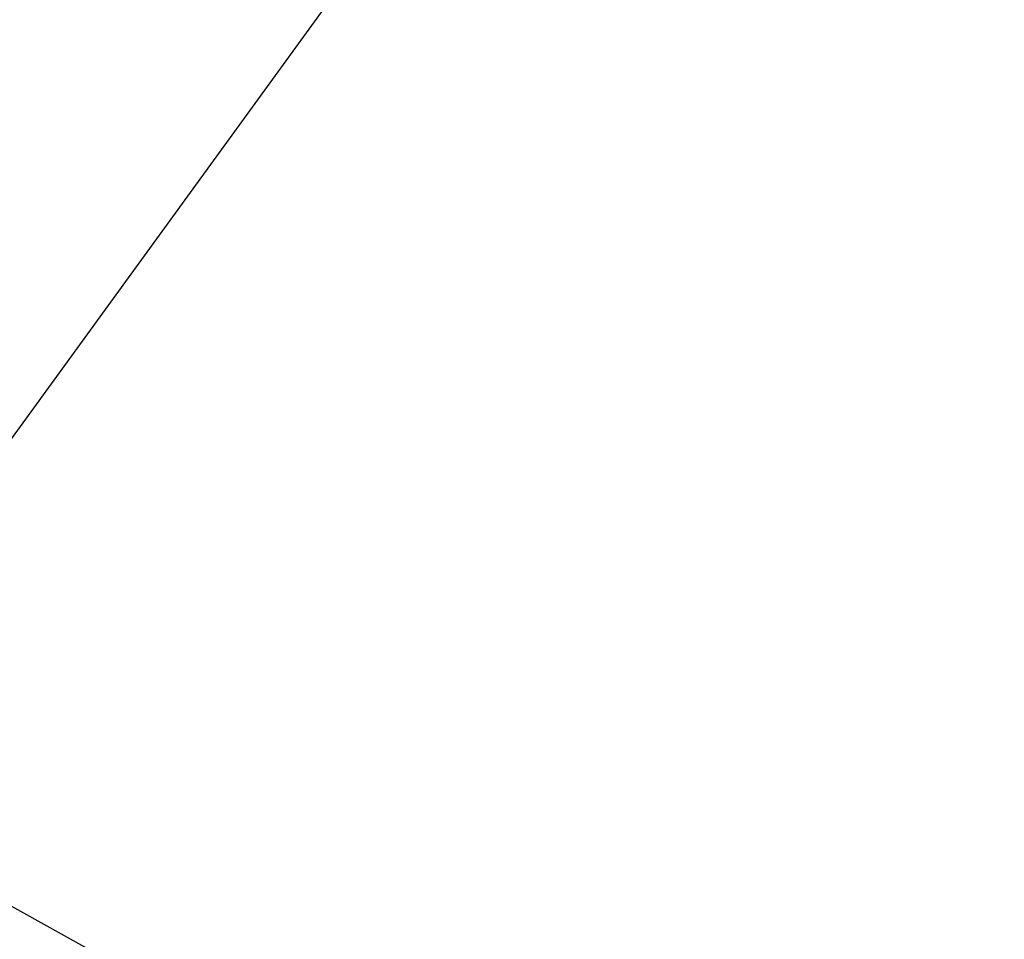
# Model space of a CAD drawing. Header units: millimetres. Extents: x 0.5 to 96.4, y -47.8 to 48.
# Tile 179 of 256: x 28.6018 to 28.6713, y -27.3799 to -27.3151. Entities that reach past the tile are written whole.
import ezdxf

# ---------------------------------------------------------------- set-up
doc = ezdxf.new("R2010")
doc.units = ezdxf.units.MM
doc.header["$LTSCALE"] = 25.4
doc.layers.get('0').update_dxf_attribs({"true_color": 0xff5454})

# ---------------------------------------------------------------- blocks, each defined once
blk = doc.blocks.new('WORKSHOP-A-6337.STL#1')
at = {"color": 250, "true_color": 0x262626}
mesh = blk.add_polyface(dxfattribs=at)
corners = [(24.619591, -29.141449, 133.395508), (28.657597, -24.413612, 148.204575), (25.346649, -28.970737, 133.183456), (27.93054, -24.58432, 148.416626)]
mesh.append_faces([[corners[k] for k in face] for face in [(0, 1, 2), (1, 0, 3)]], dxfattribs={"vtx0": -1, "color": 250})
mesh = blk.add_polyface(dxfattribs=at)
corners = [(29.169273, -26.562784, 160.554535), (27.80081, -26.446417, 154.995392), (28.584135, -27.368122, 155.064957), (28.389614, -25.636015, 160.519516)]
mesh.append_faces([[corners[k] for k in face] for face in [(0, 1, 2), (1, 0, 3)]], dxfattribs={"vtx0": -1, "color": 250})
mesh = blk.add_polyface(dxfattribs=at)
corners = [(29.128265, -27.670328, 155.046585), (27.61824, -28.697561, 149.733337), (28.160763, -29.001978, 149.7061), (28.584135, -27.368122, 155.064957)]
mesh.append_faces([[corners[k] for k in face] for face in [(0, 1, 2), (1, 0, 3)]], dxfattribs={"vtx0": -1, "color": 250})
blk = doc.blocks.new('Grupuj#1')
at = {"color": 0}
blk.add_blockref('WORKSHOP-A-6337.STL#1', (-0.507188, 47.844349, -17.197577), dxfattribs=at)

msp = doc.modelspace()

# ---------------------------------------------------------------- block references
at = {"color": 0}
msp.add_blockref('Grupuj#1', (0.507188, -47.844349, 17.197577), dxfattribs=at)

doc.saveas('drawing.dxf')
